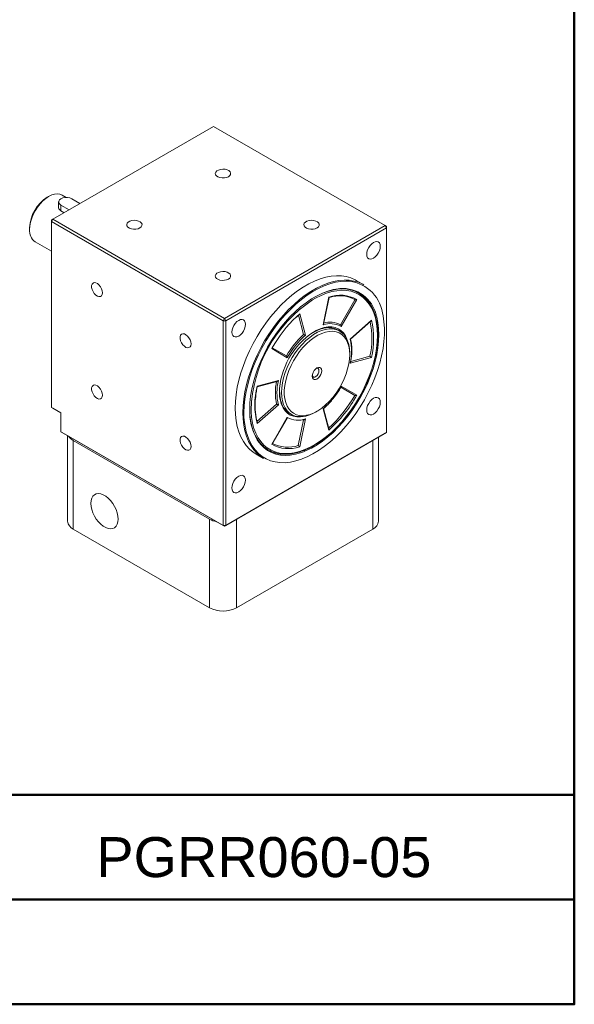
# Model space of a CAD drawing. Header units: millimetres. Extents: x 2723 to 3304, y 721 to 1129.
# Tile 6 of 7: x 3218 to 3304, y 721 to 874. Entities that reach past the tile are written whole.
import ezdxf

# ---------------------------------------------------------------- set-up
doc = ezdxf.new("R2010")
doc.units = ezdxf.units.MM
doc.layers.add('圖框', color=7, linetype='Continuous', lineweight=50)
doc.layers.add('產品', color=7, linetype='Continuous')
doc.styles.add('預設-ISO', font='arial.ttf')

# ---------------------------------------------------------------- blocks, each defined once
blk = doc.blocks.new('標題欄框 下標註')
at = {"layer": '圖框'}
blk.add_line((162.283, 81.91), (287.283, 81.91), dxfattribs=at)
for points in [[(2.283, 89.91), (287.283, 89.91), (287.283, 273.91), (2.283, 273.91)], [(287.283, 89.91), (2.283, 89.91), (2.283, 73.91), (287.283, 73.91)]]:
    blk.add_lwpolyline(points, close=True, dxfattribs=at)
blk = doc.blocks.new('A$C1B1A6455')
at = {"color": 0, "linetype": 'Continuous', "lineweight": 15}
for p, q in [((95.82, 75.43), (70.79, 60.97)), ((122.55, 60), (95.82, 75.43)), ((70.15, 64.52), (69.94, 64.4)), ((72.89, 64.36), (72.25, 64.73)), ((71.71, 63.67), (71.71, 62.84)), ((72.06, 63.18), (73.33, 62.44)), ((72.06, 63.18), (72.06, 62.29)), ((75.03, 63.42), (73.76, 64.16)), ((72.05, 62.29), (72.56, 62)), ((70.58, 60.61), (70.79, 60.97)), ((70.79, 60.97), (70.58, 60.85)), ((70.58, 60.61), (70.58, 60.85)), ((97.31, 45.18), (70.58, 60.61)), ((70.58, 60.61), (70.58, 31.7)), ((70.79, 60.97), (97.52, 45.54)), ((97.52, 45.54), (122.55, 60)), ((122.55, 60), (122.76, 59.63)), ((122.55, 60), (122.76, 59.87)), ((122.76, 59.63), (122.76, 59.87)), ((67.18, 59.63), (67.18, 59.38)), ((122.76, 59.63), (97.73, 45.18)), ((122.76, 27.78), (122.76, 59.63)), ((68.05, 57.46), (70.58, 56)), ((119.23, 50.77), (118.05, 51.46)), ((112.9, 44.53), (113.79, 48.88)), ((112.97, 44.67), (113.82, 48.82)), ((115.59, 44.56), (117.84, 48.46)), ((118.15, 48.49), (115.72, 44.28)), ((108.74, 45.8), (109.25, 46.26)), ((109.86, 43.03), (109.05, 46.03)), ((109.25, 46.26), (110.14, 42.94)), ((97.31, 45.18), (97.52, 45.54)), ((97.31, 45.18), (97.73, 45.18)), ((97.31, 13.33), (97.31, 45.18)), ((97.73, 45.18), (97.52, 45.54)), ((97.73, 45.18), (97.73, 13.33)), ((117.1, 42.31), (120.42, 45.26)), ((117.17, 42.32), (120.34, 45.13)), ((115.48, 43.59), (115.14, 43.78)), ((104.89, 40.84), (104.96, 40.96)), ((107.32, 39.43), (104.89, 40.84)), ((104.97, 40.91), (104.99, 40.94)), ((104.99, 40.98), (107.19, 39.71)), ((117.04, 39.91), (117.04, 40.15)), ((120.42, 39.45), (117.1, 38.56)), ((117.2, 38.84), (120.2, 39.65)), ((102.62, 34.98), (105.94, 35.87)), ((102.64, 34.91), (105.76, 35.74)), ((117.84, 33.56), (115.65, 34.83)), ((115.72, 35), (118.15, 33.59)), ((102.58, 29.48), (105.66, 32.2)), ((70.58, 31.7), (72.06, 30.84)), ((70.79, 31.58), (70.58, 31.7)), ((72.06, 30.84), (70.79, 31.58)), ((72.06, 30.84), (72.06, 27.9)), ((105.94, 32.11), (102.62, 29.17)), ((107.64, 30.79), (107.98, 30.6)), ((111.73, 30.97), (111.95, 31.09)), ((113.79, 28.17), (112.9, 31.49)), ((113.81, 28.39), (112.97, 31.51)), ((104.89, 25.94), (107.32, 30.15)), ((104.97, 26.01), (107.3, 30.04)), ((109.03, 25.75), (109.86, 29.78)), ((110.14, 29.9), (109.25, 25.55)), ((109.74, 29.73), (109.96, 29.78)), ((72.06, 27.9), (97.31, 13.33)), ((72.28, 27.78), (72.06, 27.9)), ((97.52, 13.21), (72.28, 27.78)), ((122.55, 27.66), (97.52, 13.21)), ((97.73, 13.33), (122.76, 27.78)), ((122.76, 27.78), (122.55, 27.66)), ((73.09, 27.31), (73.09, 13.97)), ((73.97, 26.56), (95.19, 14.31)), ((73.97, 26.56), (73.97, 12.74)), ((99.43, 14.31), (120.64, 26.56)), ((120.64, 12.74), (120.64, 26.56)), ((121.52, 13.97), (121.52, 27.07)), ((102.45, 24.44), (103.64, 23.75)), ((95.19, 0.5), (95.19, 14.31)), ((99.43, 14.31), (99.43, 0.5)), ((73.97, 12.74), (95.19, 0.5)), ((97.73, 13.33), (97.31, 13.33)), ((97.52, 13.21), (97.31, 13.33)), ((97.52, 13.21), (97.73, 13.33)), ((99.43, 0.5), (120.64, 12.74))]:
    blk.add_line(p, q, dxfattribs=at)
at = {"color": 0, "linetype": 'Continuous', "lineweight": 15, "flags": 128}
for points in [[(98.16, 67.59), (98.37, 67.76), (98.49, 67.96), (98.5, 68.16), (98.41, 68.36), (98.22, 68.54), (97.95, 68.67), (97.62, 68.75), (97.26, 68.78), (96.91, 68.74), (96.59, 68.64), (96.34, 68.5), (96.17, 68.31), (96.11, 68.11), (96.15, 67.9), (96.29, 67.72), (96.52, 67.56), (96.83, 67.45), (97.17, 67.4), (97.53, 67.4), (97.87, 67.47), (98.16, 67.59)], [(72.25, 64.73), (71.9, 64.88), (71.5, 64.93), (71.07, 64.89), (70.62, 64.75), (70.15, 64.52), (69.69, 64.21), (69.24, 63.83), (68.81, 63.37), (68.41, 62.86), (68.05, 62.31), (67.75, 61.72), (67.51, 61.12), (67.33, 60.52), (67.22, 59.94), (67.18, 59.38)], [(73.76, 64.16), (73.45, 64.29), (73.1, 64.35), (72.72, 64.35), (72.36, 64.29), (72.06, 64.16), (71.84, 63.98), (71.72, 63.78), (71.72, 63.56), (71.84, 63.36), (72.06, 63.18)], [(84.36, 59.63), (84.57, 59.79), (84.69, 59.99), (84.7, 60.2), (84.61, 60.39), (84.42, 60.57), (84.15, 60.7), (83.82, 60.79), (83.46, 60.81), (83.11, 60.77), (82.79, 60.67), (82.54, 60.53), (82.37, 60.35), (82.31, 60.14), (82.35, 59.94), (82.49, 59.75), (82.72, 59.59), (83.03, 59.48), (83.37, 59.43), (83.73, 59.44), (84.07, 59.51), (84.36, 59.63)], [(111.96, 59.63), (112.17, 59.79), (112.29, 59.99), (112.3, 60.2), (112.21, 60.39), (112.02, 60.57), (111.75, 60.7), (111.42, 60.79), (111.06, 60.81), (110.71, 60.77), (110.39, 60.67), (110.14, 60.53), (109.97, 60.35), (109.91, 60.14), (109.95, 59.94), (110.09, 59.75), (110.32, 59.59), (110.63, 59.48), (110.97, 59.43), (111.33, 59.44), (111.67, 59.51), (111.96, 59.63)], [(121.81, 56.75), (121.77, 57.04), (121.67, 57.28), (121.5, 57.44), (121.28, 57.5), (121.02, 57.48), (120.75, 57.36), (120.47, 57.16), (120.22, 56.89), (120, 56.57), (119.83, 56.22), (119.72, 55.86), (119.69, 55.52), (119.72, 55.23), (119.83, 54.99), (120, 54.84), (120.22, 54.77), (120.47, 54.79), (120.75, 54.91), (121.02, 55.11), (121.28, 55.38), (121.5, 55.7), (121.67, 56.05), (121.77, 56.41), (121.81, 56.75)], [(98.16, 51.66), (98.37, 51.83), (98.49, 52.02), (98.5, 52.23), (98.41, 52.43), (98.22, 52.6), (97.95, 52.74), (97.62, 52.82), (97.26, 52.84), (96.91, 52.8), (96.59, 52.71), (96.34, 52.56), (96.17, 52.38), (96.11, 52.18), (96.15, 51.97), (96.29, 51.78), (96.52, 51.63), (96.83, 51.52), (97.17, 51.46), (97.53, 51.47), (97.87, 51.54), (98.16, 51.66)], [(118.05, 51.46), (117.89, 51.55), (117.22, 51.84), (116.51, 52.05), (115.76, 52.17), (114.98, 52.19), (114.16, 52.12), (113.32, 51.96), (112.45, 51.7), (111.58, 51.36), (110.69, 50.93), (109.8, 50.42), (108.92, 49.83), (108.04, 49.16), (107.18, 48.41), (106.34, 47.6), (105.52, 46.73), (104.73, 45.8), (103.98, 44.82), (103.27, 43.79), (102.61, 42.73), (101.99, 41.63), (101.43, 40.51), (100.92, 39.38), (100.48, 38.23), (100.1, 37.08), (99.78, 35.94), (99.54, 34.82), (99.36, 33.71), (99.25, 32.63), (99.22, 31.58), (99.25, 30.58), (99.36, 29.62), (99.54, 28.72), (99.78, 27.88), (100.1, 27.1), (100.48, 26.39), (100.92, 25.76), (101.43, 25.21), (101.99, 24.74), (102.45, 24.44)], [(78.53, 49.53), (78.49, 49.84), (78.38, 50.17), (78.21, 50.48), (77.99, 50.76), (77.74, 50.96), (77.49, 51.09), (77.26, 51.12), (77.06, 51.05), (76.91, 50.89), (76.84, 50.65), (76.84, 50.36), (76.91, 50.04), (77.06, 49.72), (77.26, 49.42), (77.49, 49.18), (77.74, 49.01), (77.99, 48.93), (78.21, 48.95), (78.38, 49.07), (78.49, 49.27), (78.53, 49.53)], [(100.4, 30.9), (100.44, 31.94), (100.55, 33.02), (100.72, 34.13), (100.97, 35.26), (101.29, 36.4), (101.67, 37.54), (102.11, 38.69), (102.62, 39.83), (103.18, 40.94), (103.79, 42.04), (104.46, 43.1), (105.17, 44.13), (105.92, 45.11), (106.71, 46.04), (107.52, 46.92), (108.37, 47.73), (109.23, 48.47), (110.11, 49.14), (110.99, 49.74), (111.88, 50.25), (112.76, 50.68), (113.64, 51.02), (114.5, 51.27), (115.35, 51.43), (116.16, 51.5), (116.95, 51.48), (117.7, 51.36), (118.41, 51.16), (119.08, 50.86), (119.23, 50.77)], [(116.47, 51.35), (116.47, 51.35), (115.66, 51.31), (114.82, 51.17), (113.96, 50.94), (113.08, 50.63), (112.19, 50.22), (111.3, 49.72), (110.41, 49.15), (109.52, 48.49), (108.65, 47.76), (107.8, 46.95), (106.97, 46.09), (106.18, 45.16), (105.42, 44.18), (104.7, 43.16), (104.02, 42.09), (103.4, 41), (102.82, 39.87), (102.31, 38.73), (101.86, 37.58), (101.47, 36.43), (101.15, 35.28), (100.9, 34.15), (100.72, 33.03), (100.61, 31.95), (100.57, 30.9)], [(101.47, 31.41), (101.5, 32.42), (101.61, 33.46), (101.79, 34.52), (102.04, 35.61), (102.36, 36.71), (102.74, 37.81), (103.19, 38.91), (103.7, 39.99), (104.26, 41.06), (104.88, 42.1), (105.54, 43.1), (106.25, 44.06), (106.99, 44.97), (107.77, 45.82), (108.58, 46.62), (109.4, 47.34), (110.24, 47.99), (111.09, 48.57), (111.95, 49.06), (112.8, 49.47), (113.64, 49.79), (114.46, 50.02), (115.27, 50.15), (115.5, 50.18)], [(121.36, 42.9), (121.33, 43.85), (121.22, 44.76), (121.04, 45.61), (120.79, 46.4), (120.47, 47.12), (120.08, 47.77), (119.63, 48.34), (119.12, 48.82), (118.55, 49.23), (117.94, 49.54), (117.27, 49.76), (116.56, 49.89), (115.82, 49.92), (115.04, 49.86), (114.24, 49.71), (113.41, 49.46), (112.58, 49.13), (111.73, 48.7), (111.25, 48.42)], [(121.1, 45.67), (121.08, 45.73), (120.84, 46.53), (120.52, 47.25), (120.14, 47.9), (119.7, 48.48), (119.19, 48.97), (118.63, 49.39), (118.02, 49.71), (117.36, 49.94), (116.66, 50.09), (115.92, 50.14), (115.15, 50.09), (114.35, 49.96), (113.54, 49.73), (112.7, 49.41), (111.86, 49.01), (111.48, 48.8)], [(121.18, 46.02), (121.25, 45.76), (121.43, 44.9), (121.54, 43.98), (121.58, 43.02), (121.54, 42.01), (121.43, 40.97), (121.25, 39.91), (121, 38.82), (120.68, 37.72), (120.3, 36.62), (119.85, 35.52), (119.34, 34.44), (118.78, 33.37), (118.16, 32.33), (117.5, 31.33), (116.79, 30.37), (116.05, 29.46), (115.27, 28.61), (114.46, 27.81), (113.64, 27.09), (112.8, 26.43), (111.95, 25.86), (111.09, 25.37), (110.24, 24.96), (109.84, 24.8)], [(110.11, 23.87), (110.41, 24), (111.3, 24.45), (112.19, 24.98), (113.08, 25.6), (113.96, 26.3), (114.82, 27.07), (115.66, 27.9), (116.47, 28.8), (117.25, 29.75), (117.99, 30.75), (118.69, 31.8), (119.34, 32.88), (119.94, 33.99), (120.48, 35.13), (120.96, 36.27), (121.38, 37.42), (121.74, 38.57), (122.02, 39.72), (122.24, 40.84), (122.38, 41.94), (122.46, 43.01), (122.46, 44.04), (122.38, 45.03), (122.24, 45.96), (122.14, 46.4)], [(100.81, 44.63), (100.77, 44.92), (100.67, 45.16), (100.5, 45.31), (100.28, 45.38), (100.02, 45.35), (99.75, 45.24), (99.47, 45.04), (99.22, 44.77), (99, 44.45), (98.83, 44.1), (98.72, 43.74), (98.69, 43.4), (98.72, 43.1), (98.83, 42.87), (99, 42.71), (99.22, 42.65), (99.47, 42.67), (99.75, 42.79), (100.02, 42.99), (100.28, 43.26), (100.5, 43.58), (100.67, 43.93), (100.77, 44.29), (100.81, 44.63)], [(92.33, 41.57), (92.29, 41.88), (92.18, 42.2), (92.01, 42.52), (91.79, 42.79), (91.54, 43), (91.29, 43.12), (91.06, 43.15), (90.86, 43.08), (90.71, 42.92), (90.64, 42.69), (90.64, 42.4), (90.71, 42.07), (90.86, 41.75), (91.06, 41.45), (91.29, 41.21), (91.54, 41.04), (91.79, 40.97), (92.01, 40.99), (92.18, 41.1), (92.29, 41.3), (92.33, 41.57)], [(111.73, 30.97), (111.42, 30.8), (110.81, 30.53), (110.21, 30.35), (109.63, 30.26), (109.08, 30.26), (108.57, 30.35), (108.09, 30.54), (107.67, 30.81), (107.3, 31.17), (106.99, 31.61), (106.75, 32.12), (106.57, 32.7), (106.46, 33.34), (106.43, 34.03), (106.46, 34.76), (106.57, 35.53), (106.75, 36.31), (106.99, 37.1), (107.3, 37.9), (107.67, 38.68), (108.09, 39.45), (108.57, 40.18), (109.08, 40.87), (109.63, 41.5), (110.21, 42.08), (110.81, 42.59), (111.42, 43.03), (112.04, 43.38), (112.65, 43.66), (113.25, 43.84), (113.83, 43.93), (114.38, 43.93), (114.9, 43.83), (115.37, 43.65), (115.79, 43.37), (116.16, 43.02), (116.47, 42.58), (116.72, 42.06), (116.89, 41.48), (117, 40.84), (117.04, 40.15), (117.04, 40.15)], [(117.04, 39.91), (117, 40.58), (116.89, 41.21), (116.72, 41.77), (116.47, 42.27), (116.17, 42.69), (115.8, 43.03), (115.38, 43.29), (114.91, 43.46), (114.4, 43.54), (113.86, 43.52), (113.29, 43.42), (112.7, 43.22), (112.1, 42.93), (111.49, 42.56), (110.9, 42.12), (110.31, 41.6), (109.75, 41.01), (109.23, 40.37), (108.74, 39.68), (108.29, 38.96), (107.9, 38.2), (107.56, 37.43), (107.29, 36.65), (107.08, 35.88), (106.93, 35.12), (106.86, 34.38), (106.86, 33.69), (106.93, 33.04), (107.08, 32.44), (107.29, 31.91), (107.56, 31.45), (107.9, 31.07), (108.29, 30.77), (108.74, 30.55), (109.23, 30.43), (109.75, 30.4), (110.31, 30.46), (110.9, 30.61), (111.49, 30.85), (112.1, 31.18), (112.7, 31.59), (113.29, 32.07), (113.86, 32.63), (114.4, 33.24), (114.91, 33.91), (115.38, 34.62), (115.8, 35.36), (116.17, 36.12), (116.47, 36.9), (116.72, 37.68), (116.89, 38.45), (117, 39.19), (117.04, 39.91)], [(111.41, 43.42), (111.84, 43.66), (112.46, 43.94), (113.08, 44.12), (113.67, 44.21), (114.24, 44.21), (114.76, 44.12), (115.25, 43.93), (115.68, 43.65), (116.06, 43.28), (116.37, 42.83), (116.62, 42.31), (116.67, 42.17)], [(101.68, 31.28), (101.69, 31.05), (101.76, 30.12), (101.9, 29.24), (102.12, 28.42), (102.41, 27.66), (102.76, 26.98), (103.18, 26.37), (103.66, 25.84), (104.2, 25.39), (104.79, 25.04), (105.43, 24.77), (106.12, 24.59), (106.85, 24.51), (107.61, 24.53), (108.4, 24.63), (109.21, 24.83), (110.04, 25.12), (110.89, 25.51), (111.73, 25.97), (112.58, 26.52), (113.41, 27.15), (114.24, 27.86), (115.04, 28.63), (115.82, 29.47), (116.56, 30.37), (117.27, 31.31), (117.94, 32.3), (118.55, 33.33), (119.12, 34.38), (119.63, 35.46), (120.08, 36.54), (120.47, 37.64), (120.79, 38.73), (121.04, 39.81), (121.22, 40.87), (121.33, 41.9), (121.36, 42.9)], [(112.69, 37.4), (112.65, 37.11), (112.55, 36.81), (112.38, 36.53), (112.17, 36.29), (111.94, 36.11), (111.71, 36.02), (111.51, 36.02), (111.34, 36.12), (111.24, 36.3), (111.2, 36.54), (111.24, 36.83), (111.34, 37.13), (111.51, 37.41), (111.71, 37.65), (111.94, 37.83), (112.17, 37.92), (112.38, 37.92), (112.55, 37.82), (112.65, 37.64), (112.69, 37.4)], [(111.21, 36.68), (111.21, 36.68), (111.28, 36.51), (111.41, 36.42), (111.59, 36.42), (111.78, 36.51), (111.97, 36.68), (112.12, 36.91), (112.23, 37.16), (112.26, 37.4)], [(112.26, 37.4), (112.23, 37.6), (112.12, 37.73), (111.97, 37.78), (111.83, 37.75)], [(78.53, 33.6), (78.49, 33.91), (78.38, 34.23), (78.21, 34.55), (77.99, 34.82), (77.74, 35.03), (77.49, 35.15), (77.26, 35.18), (77.06, 35.11), (76.91, 34.95), (76.84, 34.72), (76.84, 34.43), (76.91, 34.1), (77.06, 33.78), (77.26, 33.48), (77.49, 33.24), (77.74, 33.07), (77.99, 33), (78.21, 33.02), (78.38, 33.13), (78.49, 33.33), (78.53, 33.6)], [(109.8, 30.27), (109.37, 30.21), (108.8, 30.22), (108.28, 30.31), (107.79, 30.5), (107.36, 30.78), (106.98, 31.15), (106.67, 31.6), (106.42, 32.12), (106.24, 32.72), (106.13, 33.37), (106.09, 33.94)], [(121.81, 32.5), (121.77, 32.79), (121.67, 33.03), (121.5, 33.19), (121.28, 33.25), (121.02, 33.23), (120.75, 33.11), (120.47, 32.91), (120.22, 32.64), (120, 32.32), (119.83, 31.97), (119.72, 31.61), (119.69, 31.27), (119.72, 30.98), (119.83, 30.74), (120, 30.59), (120.22, 30.52), (120.47, 30.54), (120.75, 30.66), (121.02, 30.86), (121.28, 31.13), (121.5, 31.45), (121.67, 31.8), (121.77, 32.16), (121.81, 32.5)], [(103.64, 23.75), (103.18, 24.05), (102.62, 24.52), (102.11, 25.07), (101.67, 25.71), (101.29, 26.41), (100.97, 27.19), (100.72, 28.03), (100.55, 28.93), (100.44, 29.89), (100.4, 30.9)], [(101.47, 31.46), (101.5, 30.55), (101.61, 29.65), (101.79, 28.79), (102.03, 28), (102.35, 27.28), (102.73, 26.62), (103.17, 26.05), (103.68, 25.55), (104.24, 25.14), (104.85, 24.82), (105.51, 24.58), (106.21, 24.44), (106.95, 24.39), (107.72, 24.43), (108.52, 24.57), (109.18, 24.75)], [(92.33, 25.63), (92.29, 25.94), (92.18, 26.27), (92.01, 26.58), (91.79, 26.85), (91.54, 27.06), (91.29, 27.19), (91.06, 27.21), (90.86, 27.15), (90.71, 26.99), (90.64, 26.75), (90.64, 26.46), (90.71, 26.14), (90.86, 25.81), (91.06, 25.52), (91.29, 25.27), (91.54, 25.11), (91.79, 25.03), (92.01, 25.05), (92.18, 25.16), (92.29, 25.36), (92.33, 25.63)], [(101.58, 26.18), (101.86, 25.69), (102.31, 25.07), (102.82, 24.52), (103.4, 24.05), (104.02, 23.68), (104.7, 23.39), (105.42, 23.2), (106.18, 23.1), (106.97, 23.09), (107.8, 23.18), (108.65, 23.36), (109.52, 23.63), (110.11, 23.87)], [(109.84, 24.8), (109.4, 24.64), (108.58, 24.41), (107.77, 24.28), (106.99, 24.23), (106.25, 24.28), (105.54, 24.43), (104.88, 24.66), (104.26, 24.99), (103.7, 25.4), (103.19, 25.9), (102.74, 26.48), (102.63, 26.65)], [(100.81, 20.38), (100.77, 20.67), (100.67, 20.91), (100.5, 21.06), (100.28, 21.13), (100.02, 21.1), (99.75, 20.99), (99.47, 20.79), (99.22, 20.52), (99, 20.2), (98.83, 19.85), (98.72, 19.49), (98.69, 19.15), (98.72, 18.85), (98.83, 18.62), (99, 18.46), (99.22, 18.4), (99.47, 18.42), (99.75, 18.54), (100.02, 18.74), (100.28, 19.01), (100.5, 19.33), (100.67, 19.68), (100.77, 20.04), (100.81, 20.38)], [(80.97, 14.31), (80.94, 14.78), (80.83, 15.27), (80.66, 15.78), (80.42, 16.28), (80.13, 16.75), (79.8, 17.18), (79.43, 17.55), (79.05, 17.86), (78.66, 18.08), (78.27, 18.22), (77.91, 18.27), (77.57, 18.22), (77.28, 18.09), (77.05, 17.86), (76.87, 17.56), (76.77, 17.18), (76.73, 16.75), (76.77, 16.28), (76.87, 15.79), (77.05, 15.28), (77.28, 14.78), (77.57, 14.31), (77.91, 13.88), (78.27, 13.51), (78.66, 13.2), (79.05, 12.98), (79.43, 12.84), (79.8, 12.79), (80.13, 12.84), (80.42, 12.97), (80.66, 13.2), (80.83, 13.5), (80.94, 13.88), (80.97, 14.31)]]:
    blk.add_lwpolyline(points, dxfattribs=at)
at = {"color": 0, "linetype": 'Continuous', "lineweight": 15}
for centre, radius, start, end in [((73.12, 59.38), 5.94, 122.3535, 177.6519), ((69.23, 59.15), 2.06, 173.5491, 235.1388), ((116.36, 45.49), 5.86, 8.9566, 88.8536), ((115.53, 43.76), 5.4, 60.9999, 108.781), ((115.45, 44.05), 5.02, 61.5014, 96.9819), ((115.97, 44.86), 5.34, 12.5939, 95.0128), ((115.37, 44.62), 5.76, 15.3766, 57.8224), ((122.98, 30.63), 21.31, 123.4002, 178.2651), ((123.28, 30.55), 21.07, 133.6202, 150.3711), ((114.03, 41.33), 3.4, 60.308, 109.4729), ((113.98, 41.52), 3.44, 62.1045, 106.5837), ((108.4, 42.38), 12.11, 346.966, 12.6325), ((108.55, 42.35), 12.22, 346.2413, 13.7587), ((117.8, 33.6), 11.72, 123.0574, 178.3345), ((118.84, 33.08), 13.41, 132.0861, 150.3248), ((118.78, 33.11), 13.09, 131.3131, 151.0978), ((113.75, 41.24), 2.9, 61.3646, 98.0271), ((109.66, 40.44), 7.67, 345.8297, 14.1703), ((113.31, 33.98), 7.85, 166.9364, 193.0636), ((113.38, 33.99), 7.67, 165.8297, 194.1703), ((114.49, 32.08), 12.22, 166.2413, 193.7587), ((104.26, 41.32), 13.09, 311.3131, 331.0978), ((109.22, 33.34), 2.99, 197.3714, 238.237), ((99.95, 43.76), 20.59, 312.0861, 330.3248), ((99.95, 43.76), 20.85, 311.6006, 330.8103), ((110.68, 30.59), 10.11, 178.2594, 205.8685), ((110.42, 31.09), 8.96, 177.922, 209.6565), ((109.01, 33.1), 3.4, 240.308, 289.4729), ((74.85, 28.22), 1.88, 212.447, 242.2614), ((107.42, 30.84), 5.33, 243.1056, 287.5672), ((107.01, 30.05), 5.64, 241.7687, 284.1921), ((107.51, 30.67), 5.4, 240.9999, 288.781), ((74.6, 14.12), 1.51, 185.6948, 245.6253), ((97.05, 17.69), 3.86, 241.1036, 259.1124), ((120.02, 14.12), 1.51, 294.3747, 354.3052), ((97.31, 4.59), 4.61, 242.6097, 297.3903)]:
    blk.add_arc(centre, radius, start, end, dxfattribs=at)
for points, knots in [([(71.71, 62.93), (71.7, 62.92), (71.67, 62.82), (71.74, 62.61), (71.88, 62.41), (72.01, 62.32), (72.05, 62.29)], [0, 0, 0, 0, 0.05274, 0.441628, 0.833567, 1, 1, 1, 1]), ([(113.82, 48.82), (113.82, 48.82), (113.82, 48.84), (113.8, 48.86), (113.79, 48.88), (113.79, 48.88)], [0, 0, 0, 0, 0.487206, 0.98749, 1, 1, 1, 1]), ([(113.81, 48.8), (113.9, 48.83), (114.22, 48.91), (114.59, 48.99), (114.86, 49.01), (114.9, 49.01)], [0, 0, 0, 0, 0.2287616, 0.8803649, 1, 1, 1, 1]), ([(117.84, 48.46), (117.86, 48.45), (117.88, 48.44), (117.94, 48.44), (118.01, 48.44), (118.08, 48.46), (118.13, 48.48), (118.15, 48.49), (118.15, 48.49)], [0, 0, 0, 0, 0.140381, 0.2801, 0.477374, 0.750599, 0.993916, 1, 1, 1, 1]), ([(108.74, 45.74), (108.87, 45.86), (109, 45.99), (109.15, 46.11), (109.16, 46.13)], [0, 0, 0, 0, 0.876424, 1, 1, 1, 1]), ([(109.25, 46.26), (109.25, 46.26), (109.24, 46.23), (109.22, 46.18), (109.18, 46.15), (109.16, 46.13)], [0, 0, 0, 0, 0.012446, 0.510163, 1, 1, 1, 1]), ([(121.42, 42.97), (121.41, 43.13), (121.41, 43.6), (121.35, 44.35), (121.22, 45.19), (121.09, 45.77), (120.99, 46.05), (120.98, 46.09)], [0, 0, 0, 0, 0.143479, 0.41604, 0.688689, 0.961271, 1, 1, 1, 1]), ([(112.9, 44.53), (112.9, 44.53), (112.92, 44.55), (112.95, 44.6), (112.96, 44.65), (112.97, 44.67)], [0, 0, 0, 0, 0.012373, 0.521556, 1, 1, 1, 1]), ([(115.72, 44.28), (115.72, 44.28), (115.72, 44.3), (115.71, 44.36), (115.69, 44.43), (115.66, 44.5), (115.63, 44.54), (115.6, 44.55), (115.59, 44.56)], [0, 0, 0, 0, 0.006047, 0.254885, 0.526816, 0.722037, 0.860695, 1, 1, 1, 1]), ([(120.33, 45.13), (120.35, 45.15), (120.39, 45.18), (120.41, 45.23), (120.42, 45.26), (120.42, 45.26)], [0, 0, 0, 0, 0.48724, 0.987491, 1, 1, 1, 1]), ([(109.86, 43.03), (109.87, 43.02), (109.89, 43.01), (109.94, 42.99), (110.01, 42.96), (110.08, 42.95), (110.12, 42.94), (110.14, 42.94), (110.14, 42.94)], [0, 0, 0, 0, 0.1393054, 0.2779634, 0.4731843, 0.7451153, 0.9939531, 1, 1, 1, 1]), ([(111.38, 43.33), (111.5, 43.41), (111.82, 43.6), (112.32, 43.82), (112.88, 44), (113.24, 44.09), (113.41, 44.09), (113.42, 44.09)], [0, 0, 0, 0, 0.175731, 0.450169, 0.724553, 0.999092, 1, 1, 1, 1]), ([(119.25, 34.58), (119.36, 34.8), (119.64, 35.37), (120.02, 36.28), (120.41, 37.31), (120.73, 38.35), (120.99, 39.37), (121.2, 40.39), (121.34, 41.38), (121.41, 42.24), (121.41, 42.76), (121.42, 42.97)], [0, 0, 0, 0, 0.080505, 0.200391, 0.320291, 0.440212, 0.560159, 0.680138, 0.800152, 0.920205, 1, 1, 1, 1]), ([(117.1, 42.31), (117.1, 42.31), (117.12, 42.31), (117.15, 42.31), (117.16, 42.32), (117.17, 42.32)], [0, 0, 0, 0, 0.012373, 0.521522, 1, 1, 1, 1]), ([(117.17, 38.69), (117.19, 38.79), (117.26, 39.15), (117.35, 39.75), (117.4, 40.5), (117.37, 41.21), (117.3, 41.82), (117.21, 42.18), (117.17, 42.33)], [0, 0, 0, 0, 0.0711784, 0.2664979, 0.4620064, 0.6576505, 0.8533936, 1, 1, 1, 1]), ([(104.89, 40.84), (104.89, 40.84), (104.91, 40.85), (104.94, 40.87), (104.96, 40.9), (104.97, 40.91)], [0, 0, 0, 0, 0.0136279, 0.5586241, 1, 1, 1, 1]), ([(107.19, 39.71), (107.2, 39.71), (107.23, 39.69), (107.26, 39.65), (107.29, 39.58), (107.32, 39.51), (107.32, 39.46), (107.32, 39.43), (107.32, 39.43)], [0, 0, 0, 0, 0.139305, 0.277963, 0.473184, 0.745115, 0.993953, 1, 1, 1, 1]), ([(117.1, 38.56), (117.1, 38.56), (117.12, 38.58), (117.15, 38.62), (117.16, 38.67), (117.17, 38.69)], [0, 0, 0, 0, 0.012638, 0.532718, 1, 1, 1, 1]), ([(120.2, 39.65), (120.22, 39.64), (120.24, 39.63), (120.28, 39.59), (120.33, 39.55), (120.38, 39.49), (120.41, 39.46), (120.42, 39.45), (120.42, 39.45)], [0, 0, 0, 0, 0.1403813, 0.2800999, 0.4773742, 0.7505993, 0.9939157, 1, 1, 1, 1]), ([(105.94, 35.87), (105.94, 35.87), (105.92, 35.85), (105.88, 35.81), (105.82, 35.76), (105.77, 35.75), (105.76, 35.75)], [0, 0, 0, 0, 0.0091752, 0.3867451, 0.7993554, 1, 1, 1, 1]), ([(102.38, 33.09), (102.41, 33.38), (102.46, 33.95), (102.57, 34.57), (102.64, 34.9), (102.65, 34.92)], [0, 0, 0, 0, 0.4740811, 0.9648562, 1, 1, 1, 1]), ([(102.65, 34.92), (102.65, 34.93), (102.65, 34.94), (102.63, 34.97), (102.62, 34.98), (102.62, 34.98)], [0, 0, 0, 0, 0.487647, 0.987501, 1, 1, 1, 1]), ([(106.41, 32.4), (106.37, 32.54), (106.26, 32.86), (106.17, 33.4), (106.15, 33.82), (106.15, 34.02)], [0, 0, 0, 0, 0.294971, 0.661216, 1, 1, 1, 1]), ([(108.48, 24.57), (108.63, 24.61), (109.04, 24.69), (109.73, 24.92), (110.52, 25.25), (111.33, 25.67), (112.13, 26.15), (112.93, 26.71), (113.72, 27.34), (114.5, 28.03), (115.25, 28.78), (115.98, 29.59), (116.68, 30.44), (117.34, 31.34), (117.97, 32.28), (118.55, 33.25), (118.98, 34.02), (119.2, 34.46), (119.25, 34.58)], [0, 0, 0, 0, 0.040002, 0.106932, 0.173935, 0.240977, 0.308034, 0.375086, 0.442126, 0.509151, 0.57616, 0.643156, 0.710139, 0.777112, 0.844079, 0.911043, 0.978007, 1, 1, 1, 1]), ([(112.97, 31.5), (113.04, 31.56), (113.31, 31.8), (113.77, 32.26), (114.33, 32.89), (114.86, 33.57), (115.32, 34.24), (115.58, 34.7), (115.7, 34.9)], [0, 0, 0, 0, 0.07049, 0.264238, 0.457956, 0.651605, 0.845207, 1, 1, 1, 1]), ([(115.72, 35), (115.72, 35), (115.72, 34.97), (115.72, 34.93), (115.7, 34.91), (115.7, 34.9)], [0, 0, 0, 0, 0.014274, 0.601659, 1, 1, 1, 1]), ([(102.64, 29.39), (102.62, 29.48), (102.53, 29.81), (102.42, 30.42), (102.33, 31.24), (102.32, 32.11), (102.33, 32.73), (102.37, 33.07), (102.38, 33.09)], [0, 0, 0, 0, 0.07906, 0.304619, 0.530114, 0.755535, 0.980944, 1, 1, 1, 1]), ([(105.94, 32.11), (105.94, 32.11), (105.92, 32.12), (105.88, 32.12), (105.81, 32.14), (105.74, 32.16), (105.69, 32.18), (105.67, 32.19), (105.66, 32.2)], [0, 0, 0, 0, 0.006047, 0.254885, 0.526816, 0.722037, 0.860695, 1, 1, 1, 1]), ([(117.84, 33.56), (117.86, 33.56), (117.88, 33.55), (117.94, 33.54), (118.01, 33.54), (118.08, 33.56), (118.13, 33.58), (118.15, 33.59), (118.15, 33.59)], [0, 0, 0, 0, 0.140381, 0.2801, 0.477374, 0.750599, 0.993916, 1, 1, 1, 1]), ([(112.9, 31.49), (112.9, 31.49), (112.92, 31.49), (112.95, 31.49), (112.96, 31.5), (112.97, 31.5)], [0, 0, 0, 0, 0.012554, 0.529174, 1, 1, 1, 1]), ([(102.64, 29.39), (102.64, 29.38), (102.65, 29.33), (102.65, 29.25), (102.63, 29.2), (102.62, 29.17), (102.62, 29.17)], [0, 0, 0, 0, 0.213313, 0.6245875, 0.9908416, 1, 1, 1, 1]), ([(107.32, 30.15), (107.32, 30.15), (107.32, 30.13), (107.32, 30.08), (107.3, 30.06), (107.3, 30.04)], [0, 0, 0, 0, 0.01371, 0.577898, 1, 1, 1, 1]), ([(110.14, 29.9), (110.14, 29.9), (110.12, 29.87), (110.08, 29.83), (110.02, 29.79), (109.98, 29.78), (109.96, 29.77)], [0, 0, 0, 0, 0.009436, 0.397735, 0.82207, 1, 1, 1, 1]), ([(113.81, 28.39), (113.81, 28.38), (113.82, 28.33), (113.82, 28.26), (113.8, 28.2), (113.79, 28.17), (113.79, 28.17)], [0, 0, 0, 0, 0.204566, 0.620413, 0.99074, 1, 1, 1, 1]), ([(104.97, 26.01), (104.96, 26), (104.94, 25.97), (104.91, 25.95), (104.89, 25.94), (104.89, 25.94)], [0, 0, 0, 0, 0.431557, 0.986133, 1, 1, 1, 1]), ([(109.03, 25.75), (109.04, 25.74), (109.07, 25.73), (109.11, 25.69), (109.16, 25.65), (109.21, 25.6), (109.24, 25.57), (109.25, 25.55), (109.25, 25.55)], [0, 0, 0, 0, 0.140381, 0.2801, 0.477374, 0.750599, 0.993916, 1, 1, 1, 1])]:
    blk.add_open_spline(points, degree=3, knots=knots, dxfattribs=at)

msp = doc.modelspace()

# ---------------------------------------------------------------- block references
at = {"layer": '圖框', "xscale": 2.038486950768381, "yscale": 2.038486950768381, "zscale": 2.038486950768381}
msp.add_blockref('標題欄框 下標註', (2718.554, 570.181), dxfattribs=at)
msp.add_blockref('標題欄框 下標註', (2718.554, 570.181), dxfattribs=at)
at = {"layer": '產品', "ltscale": 5}
msp.add_blockref('A$C1B1A6455', (3152.145, 782.053), dxfattribs=at)

# ---------------------------------------------------------------- texts
at = {"layer": '圖框', "insert": (3255.817, 743.709), "char_height": 6.22286, "width": 91.55285, "attachment_point": 5, "style": '預設-ISO'}
msp.add_mtext('PGRR060-05{\\H1.311x; }', dxfattribs=at)

doc.saveas('drawing.dxf')
